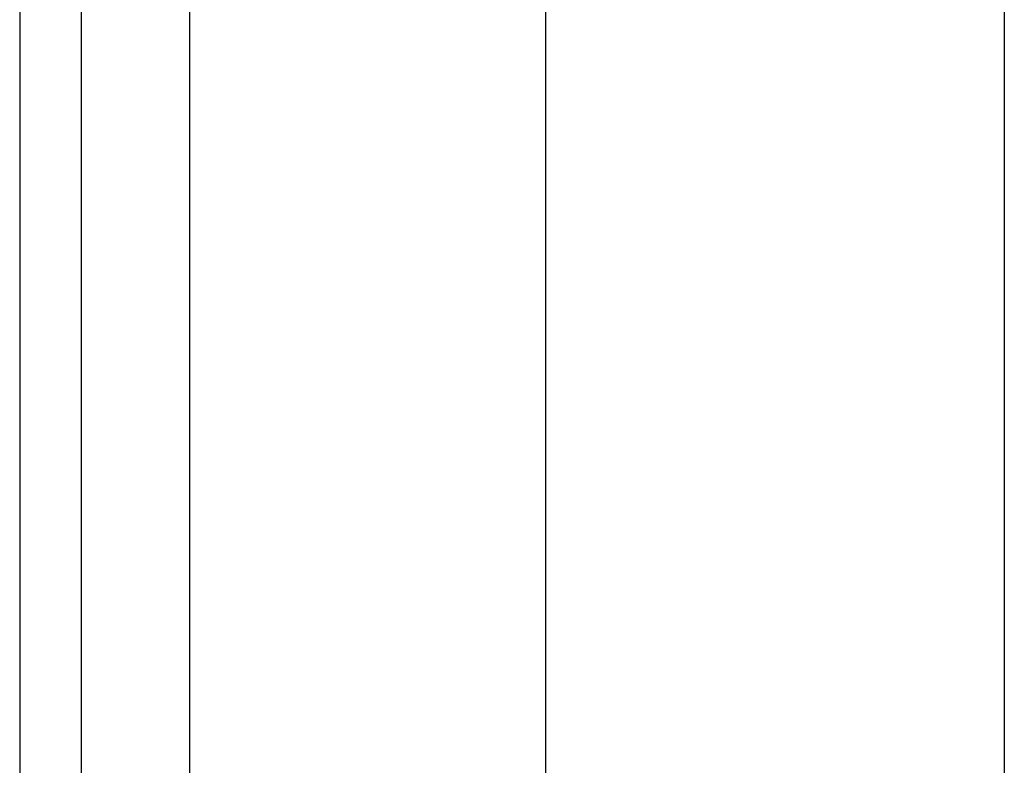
# Model space of a CAD drawing. Header units: inches. Extents: x 4 to 105, y 5 to 58.
# Tile 9 of 133: x 3.518 to 4.364, y 12.562 to 13.202. Entities that reach past the tile are written whole.
import ezdxf

# ---------------------------------------------------------------- set-up
doc = ezdxf.new("R2010")
doc.units = ezdxf.units.IN
doc.header["$MEASUREMENT"] = 0
doc.layers.add('Visible Edges(ANSI)', color=7, linetype='Continuous', lineweight=25)
doc.layers.add('Visible Tangent Edges(ANSI)', color=7, linetype='Continuous', lineweight=25)

msp = doc.modelspace()

# ---------------------------------------------------------------- linework, layer by layer
at = {"layer": 'Visible Edges(ANSI)'}
for p, q in [((3.51786, 39.1425), (3.51786, 9.6315)), ((3.57086, 9.6315), (3.57086, 39.1425)), ((3.96988, 10.30391), (3.96988, 13.35259)), ((4.36358, 13.35165), (4.36358, 10.30391))]:
    msp.add_line(p, q, dxfattribs=at)
at = {"layer": 'Visible Tangent Edges(ANSI)'}
msp.add_line((3.66386, 9.6315), (3.66386, 39.1425), dxfattribs=at)

doc.saveas('drawing.dxf')
